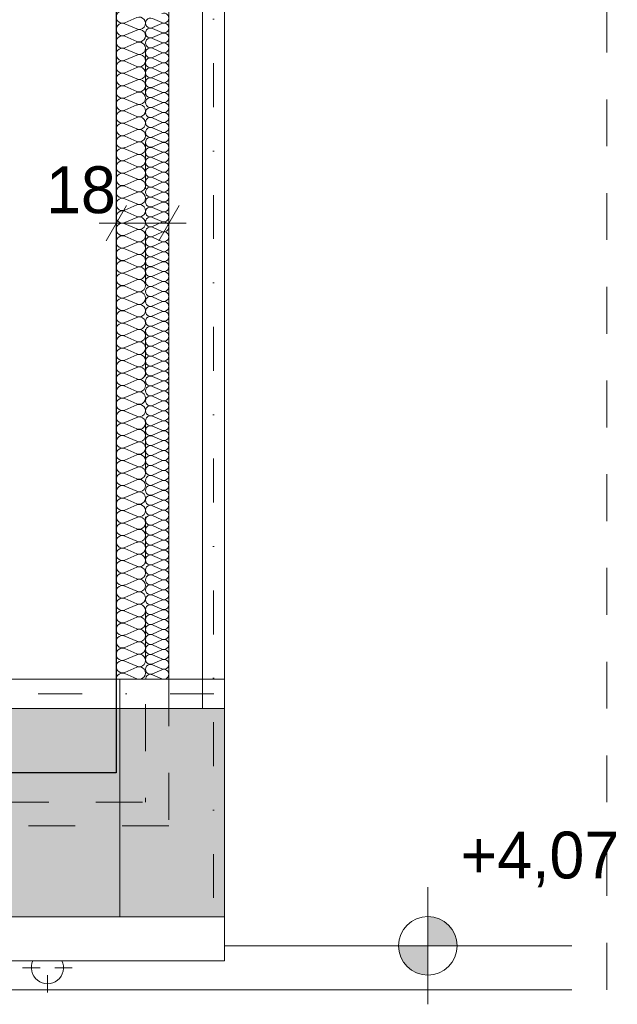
# Model space of a CAD drawing. Extents: x -613240 to -325500, y -25863 to 152403.
# Tile 197 of 254: x -415025 to -412984, y 94123 to 97485. Entities that reach past the tile are written whole.
import ezdxf

# ---------------------------------------------------------------- set-up
doc = ezdxf.new("R2010")
doc.units = 0
doc.header["$MEASUREMENT"] = 0
for name, pattern in [('Dot & Dashed', [450, 150, -150, 0, -150]), ('Hidden Line', [50, 25, -25]), ('Przerywana', [320, 160, -160])]:
    doc.linetypes.add(name, pattern=pattern)
for name, color, linetype, lineweight, true_color in [('Arch dachowki_Nr_Pióra__81', 7, 'Continuous', 9, 0x6a6a6a), ('Arch ocieplenie_Nr_Pióra__44', 7, 'Continuous', 13, 0x029e21), ('Arch wykończenie_Nr_Pióra__3', 7, 'Continuous', 18, 0xff6600), ('arch wypelnienia_Nr_Pióra__2', 7, 'Continuous', 13, 0x7f7f7f), ('INWENT KONST. DREWNIANA_Nr_Pióra__2', 7, 'Continuous', 13, 0x7f7f7f), ('INWENT.ŚCIANY_Nr_Pióra__2', 7, 'Continuous', 13, 0x7f7f7f)]:
    doc.layers.add(name, color=color, linetype=linetype, lineweight=lineweight, true_color=true_color)
for name, color, linetype in [('Arch ocieplenie', 7, 'Continuous'), ('INWENT RZĘDNE', 7, 'Continuous'), ('INWENT WYMIARY', 7, 'Continuous')]:
    doc.layers.add(name, color=color, linetype=linetype)
for name, color, linetype, lineweight in [('INWENT DACH_Nr_Pióra__21', 7, 'Continuous', 9), ('INWENT KONST. DREWNIANA_Nr_Pióra__21', 7, 'Continuous', 9), ('INWENT OPISY_Nr_Pióra__21', 7, 'Continuous', 9), ('INWENT RURY SPUSTOWE_Nr_Pióra__21', 7, 'Continuous', 9), ('INWENT RZĘDNE_Nr_Pióra__21', 7, 'Continuous', 9), ('INWENT WYMIARY_Nr_Pióra__21', 7, 'Continuous', 9), ('INWENT.ŚCIANY_Nr_Pióra__1', 7, 'Continuous', 25)]:
    doc.layers.add(name, color=color, linetype=linetype, lineweight=lineweight)
doc.styles.add('GENERATED_STYLE_1', font='txt')
doc.styles.add('GENERATED_STYLE_2', font='txt')
doc.dimstyles.new('GENERATED_STYLE__2', dxfattribs={"dimtxt": 160.000002, "dimasz": 91.2, "dimexe": 0.18, "dimexo": 0, "dimgap": 0.09, "dimtad": 1, "dimtih": 1, "dimtoh": 1, "dimdec": 0, "dimlfac": 0.1, "dimzin": 0, "dimdsep": 46, "dimtxsty": 'GENERATED_STYLE_1', "dimblk": 'ARROWHEAD_2', "dimblk1": 'ARROWHEAD_2', "dimblk2": 'ARROWHEAD_2', "dimcen": 0.09, "dimclrd": 7, "dimclre": 7, "dimclrt": 7, "dimazin": 0, "dimtfac": 1, "dimtdec": 4, "dimtmove": 0, "dimatfit": 3, "dimfxl": 0, "dimtolj": 1, "dimtzin": 0, "dimarcsym": 0})

# ---------------------------------------------------------------- blocks, each defined once
blk = doc.blocks.new('Izolacja cieplna 14_213', base_point=(-414594.9, 95232.6))
at = {"layer": 'Arch ocieplenie_Nr_Pióra__44', "linetype": 'Continuous'}
for p, q in [((-414538.8, 97474.8), (-414571.1, 97489)), ((-414571.1, 97457.9), (-414538.8, 97472)), ((-414538.8, 97440.9), (-414571.1, 97455)), ((-414571.1, 97423.9), (-414538.8, 97438)), ((-414538.8, 97406.9), (-414571.1, 97421.1)), ((-414571.1, 97390), (-414538.8, 97404.1)), ((-414538.8, 97373), (-414571.1, 97387.1)), ((-414571.1, 97356), (-414538.8, 97370.1)), ((-414538.8, 97339), (-414571.1, 97353.2)), ((-414571.1, 97322.1), (-414538.8, 97336.2)), ((-414538.8, 97305.1), (-414571.1, 97319.2)), ((-414571.1, 97288.1), (-414538.8, 97302.2)), ((-414538.8, 97271.1), (-414571.1, 97285.3)), ((-414571.1, 97254.2), (-414538.8, 97268.3)), ((-414538.8, 97237.2), (-414571.1, 97251.3)), ((-414571.1, 97220.2), (-414538.8, 97234.3)), ((-414538.8, 97203.2), (-414571.1, 97217.4)), ((-414571.1, 97186.3), (-414538.8, 97200.4)), ((-414538.8, 97169.3), (-414571.1, 97183.4)), ((-414571.1, 97152.3), (-414538.8, 97166.4)), ((-414538.8, 97135.3), (-414571.1, 97149.5)), ((-414571.1, 97118.4), (-414538.8, 97132.5)), ((-414538.8, 97101.4), (-414571.1, 97115.5)), ((-414571.1, 97084.4), (-414538.8, 97098.5)), ((-414538.8, 97067.4), (-414571.1, 97081.5)), ((-414571.1, 97050.4), (-414538.8, 97064.6)), ((-414538.8, 97033.5), (-414571.1, 97047.6)), ((-414571.1, 97016.5), (-414538.8, 97030.6)), ((-414538.8, 96999.5), (-414571.1, 97013.6)), ((-414571.1, 96982.5), (-414538.8, 96996.7)), ((-414538.8, 96965.6), (-414571.1, 96979.7)), ((-414571.1, 96948.6), (-414538.8, 96962.7)), ((-414538.8, 96931.6), (-414571.1, 96945.7)), ((-414571.1, 96914.6), (-414538.8, 96928.8)), ((-414538.8, 96897.7), (-414571.1, 96911.8)), ((-414571.1, 96880.7), (-414538.8, 96894.8)), ((-414538.8, 96863.7), (-414571.1, 96877.8)), ((-414571.1, 96846.7), (-414538.8, 96860.9)), ((-414538.8, 96829.8), (-414571.1, 96843.9)), ((-414571.1, 96812.8), (-414538.8, 96826.9)), ((-414538.8, 96795.8), (-414571.1, 96809.9)), ((-414571.1, 96778.8), (-414538.8, 96793)), ((-414538.8, 96761.9), (-414571.1, 96776)), ((-414571.1, 96744.9), (-414538.8, 96759)), ((-414538.8, 96727.9), (-414571.1, 96742)), ((-414571.1, 96710.9), (-414538.8, 96725.1)), ((-414538.8, 96694), (-414571.1, 96708.1)), ((-414571.1, 96677), (-414538.8, 96691.1)), ((-414538.8, 96660), (-414571.1, 96674.1)), ((-414571.1, 96643), (-414538.8, 96657.2)), ((-414538.8, 96626.1), (-414571.1, 96640.2)), ((-414571.1, 96609.1), (-414538.8, 96623.2)), ((-414538.8, 96592.1), (-414571.1, 96606.2)), ((-414571.1, 96575.1), (-414538.8, 96589.2)), ((-414538.8, 96558.1), (-414571.1, 96572.3)), ((-414571.1, 96541.2), (-414538.8, 96555.3)), ((-414538.8, 96524.2), (-414571.1, 96538.3)), ((-414571.1, 96507.2), (-414538.8, 96521.3)), ((-414538.8, 96490.2), (-414571.1, 96504.4)), ((-414571.1, 96473.3), (-414538.8, 96487.4)), ((-414538.8, 96456.3), (-414571.1, 96470.4)), ((-414571.1, 96439.3), (-414538.8, 96453.4)), ((-414538.8, 96422.3), (-414571.1, 96436.5)), ((-414571.1, 96405.4), (-414538.8, 96419.5)), ((-414538.8, 96388.4), (-414571.1, 96402.5)), ((-414571.1, 96371.4), (-414538.8, 96385.5)), ((-414538.8, 96354.4), (-414571.1, 96368.6)), ((-414571.1, 96337.5), (-414538.8, 96351.6)), ((-414538.8, 96320.5), (-414571.1, 96334.6)), ((-414571.1, 96303.5), (-414538.8, 96317.6)), ((-414538.8, 96286.5), (-414571.1, 96300.7)), ((-414571.1, 96269.6), (-414538.8, 96283.7)), ((-414538.8, 96252.6), (-414571.1, 96266.7)), ((-414571.1, 96235.6), (-414538.8, 96249.7)), ((-414538.8, 96218.6), (-414571.1, 96232.8)), ((-414571.1, 96201.7), (-414538.8, 96215.8)), ((-414538.8, 96184.7), (-414571.1, 96198.8)), ((-414571.1, 96167.7), (-414538.8, 96181.8)), ((-414538.8, 96150.7), (-414571.1, 96164.9)), ((-414571.1, 96133.8), (-414538.8, 96147.9)), ((-414538.8, 96116.8), (-414571.1, 96130.9)), ((-414571.1, 96099.8), (-414538.8, 96113.9)), ((-414538.8, 96082.8), (-414571.1, 96097)), ((-414571.1, 96065.9), (-414538.8, 96080)), ((-414538.8, 96048.9), (-414571.1, 96063)), ((-414571.1, 96031.9), (-414538.8, 96046)), ((-414538.8, 96014.9), (-414571.1, 96029)), ((-414571.1, 95997.9), (-414538.8, 96012.1)), ((-414538.8, 95981), (-414571.1, 95995.1)), ((-414571.1, 95964), (-414538.8, 95978.1)), ((-414538.8, 95947), (-414571.1, 95961.1)), ((-414571.1, 95930), (-414538.8, 95944.2)), ((-414538.8, 95913.1), (-414571.1, 95927.2)), ((-414571.1, 95896.1), (-414538.8, 95910.2)), ((-414538.8, 95879.1), (-414571.1, 95893.2)), ((-414571.1, 95862.1), (-414538.8, 95876.3)), ((-414538.8, 95845.2), (-414571.1, 95859.3)), ((-414571.1, 95828.2), (-414538.8, 95842.3)), ((-414538.8, 95811.2), (-414571.1, 95825.3)), ((-414571.1, 95794.2), (-414538.8, 95808.4)), ((-414538.8, 95777.3), (-414571.1, 95791.4)), ((-414571.1, 95760.3), (-414538.8, 95774.4)), ((-414538.8, 95743.3), (-414571.1, 95757.4)), ((-414571.1, 95726.3), (-414538.8, 95740.5)), ((-414538.8, 95709.4), (-414571.1, 95723.5)), ((-414571.1, 95692.4), (-414538.8, 95706.5)), ((-414538.8, 95675.4), (-414571.1, 95689.5)), ((-414571.1, 95658.4), (-414538.8, 95672.6)), ((-414538.8, 95641.5), (-414571.1, 95655.6)), ((-414571.1, 95624.5), (-414538.8, 95638.6)), ((-414538.8, 95607.5), (-414571.1, 95621.6)), ((-414571.1, 95590.5), (-414538.8, 95604.7)), ((-414538.8, 95573.6), (-414571.1, 95587.7)), ((-414571.1, 95556.6), (-414538.8, 95570.7)), ((-414538.8, 95539.6), (-414571.1, 95553.7)), ((-414571.1, 95522.6), (-414538.8, 95536.7)), ((-414538.8, 95505.6), (-414571.1, 95519.8)), ((-414571.1, 95488.7), (-414538.8, 95502.8)), ((-414538.8, 95471.7), (-414571.1, 95485.8)), ((-414571.1, 95454.7), (-414538.8, 95468.8)), ((-414538.8, 95437.7), (-414571.1, 95451.9)), ((-414571.1, 95420.8), (-414538.8, 95434.9)), ((-414538.8, 95403.8), (-414571.1, 95417.9)), ((-414571.1, 95386.8), (-414538.8, 95400.9)), ((-414538.8, 95369.8), (-414571.1, 95384)), ((-414571.1, 95352.9), (-414538.8, 95367)), ((-414538.8, 95335.9), (-414571.1, 95350)), ((-414571.1, 95318.9), (-414538.8, 95333)), ((-414538.8, 95301.9), (-414571.1, 95316.1)), ((-414571.1, 95285), (-414538.8, 95299.1)), ((-414538.8, 95268), (-414571.1, 95282.1)), ((-414571.1, 95251), (-414538.8, 95265.1)), ((-414538.8, 95234), (-414571.1, 95248.2))]:
    blk.add_line(p, q, dxfattribs=at)
for centre, start_param, end_param in [((-414532, 97490.4), 1.158003, 5.125183), ((-414577.9, 97473.4), 4.299595, 8.266774), ((-414532, 97456.4), 1.158003, 5.125183), ((-414577.9, 97439.5), 4.299595, 8.266774), ((-414532, 97422.5), 1.158003, 5.125183), ((-414577.9, 97405.5), 4.299595, 8.266774), ((-414532, 97388.5), 1.158003, 5.125183), ((-414577.9, 97371.6), 4.299595, 8.266774), ((-414532, 97354.6), 1.158003, 5.125183), ((-414577.9, 97337.6), 4.299595, 8.266774), ((-414532, 97320.6), 1.158003, 5.125183), ((-414577.9, 97303.7), 4.299595, 8.266774), ((-414532, 97286.7), 1.158003, 5.125183), ((-414577.9, 97269.7), 4.299595, 8.266774), ((-414532, 97252.7), 1.158003, 5.125183), ((-414577.9, 97235.8), 4.299595, 8.266774), ((-414532, 97218.8), 1.158003, 5.125183), ((-414577.9, 97201.8), 4.299595, 8.266774), ((-414532, 97184.8), 1.158003, 5.125183), ((-414577.9, 97167.9), 4.299595, 8.266774), ((-414577.9, 97133.9), 4.299595, 8.266774), ((-414532, 97150.9), 1.158003, 5.125183), ((-414577.9, 97099.9), 4.299595, 8.266774), ((-414532, 97116.9), 1.158003, 5.125183), ((-414577.9, 97066), 4.299595, 8.266774), ((-414532, 97083), 1.158003, 5.125183), ((-414577.9, 97032), 4.299595, 8.266774), ((-414532, 97049), 1.158003, 5.125183), ((-414577.9, 96998.1), 4.299595, 8.266774), ((-414532, 97015.1), 1.158003, 5.125183), ((-414577.9, 96964.1), 4.299595, 8.266774), ((-414532, 96981.1), 1.158003, 5.125183), ((-414577.9, 96930.2), 4.299595, 8.266774), ((-414532, 96947.2), 1.158003, 5.125183), ((-414577.9, 96896.2), 4.299595, 8.266774), ((-414532, 96913.2), 1.158003, 5.125183), ((-414577.9, 96862.3), 4.299595, 8.266774), ((-414532, 96879.3), 1.158003, 5.125183), ((-414577.9, 96828.3), 4.299595, 8.266774), ((-414532, 96845.3), 1.158003, 5.125183), ((-414577.9, 96794.4), 4.299595, 8.266774), ((-414532, 96811.4), 1.158003, 5.125183), ((-414577.9, 96760.4), 4.299595, 8.266774), ((-414532, 96777.4), 1.158003, 5.125183), ((-414577.9, 96726.5), 4.299595, 8.266774), ((-414532, 96743.5), 1.158003, 5.125183), ((-414577.9, 96692.5), 4.299595, 8.266774), ((-414532, 96709.5), 1.158003, 5.125183), ((-414577.9, 96658.6), 4.299595, 8.266774), ((-414532, 96675.6), 1.158003, 5.125183), ((-414577.9, 96624.6), 4.299595, 8.266774), ((-414532, 96641.6), 1.158003, 5.125183), ((-414577.9, 96590.7), 4.299595, 8.266774), ((-414532, 96607.7), 1.158003, 5.125183), ((-414577.9, 96556.7), 4.299595, 8.266774), ((-414532, 96573.7), 1.158003, 5.125183), ((-414577.9, 96522.8), 4.299595, 8.266774), ((-414532, 96539.7), 1.158003, 5.125183), ((-414577.9, 96488.8), 4.299595, 8.266774), ((-414532, 96505.8), 1.158003, 5.125183), ((-414577.9, 96454.9), 4.299595, 8.266774), ((-414532, 96471.8), 1.158003, 5.125183), ((-414577.9, 96420.9), 4.299595, 8.266774), ((-414532, 96437.9), 1.158003, 5.125183), ((-414577.9, 96387), 4.299595, 8.266774), ((-414532, 96403.9), 1.158003, 5.125183), ((-414577.9, 96353), 4.299595, 8.266774), ((-414532, 96370), 1.158003, 5.125183), ((-414577.9, 96319.1), 4.299595, 8.266774), ((-414532, 96336), 1.158003, 5.125183), ((-414577.9, 96285.1), 4.299595, 8.266774), ((-414532, 96302.1), 1.158003, 5.125183), ((-414577.9, 96251.2), 4.299595, 8.266774), ((-414532, 96268.1), 1.158003, 5.125183), ((-414577.9, 96217.2), 4.299595, 8.266774), ((-414532, 96234.2), 1.158003, 5.125183), ((-414577.9, 96183.3), 4.299595, 8.266774), ((-414532, 96200.2), 1.158003, 5.125183), ((-414577.9, 96149.3), 4.299595, 8.266774), ((-414532, 96166.3), 1.158003, 5.125183), ((-414577.9, 96115.4), 4.299595, 8.266774), ((-414532, 96132.3), 1.158003, 5.125183), ((-414577.9, 96081.4), 4.299595, 8.266774), ((-414532, 96098.4), 1.158003, 5.125183), ((-414577.9, 96047.4), 4.299595, 8.266774), ((-414532, 96064.4), 1.158003, 5.125183), ((-414577.9, 96013.5), 4.299595, 8.266774), ((-414532, 96030.5), 1.158003, 5.125183), ((-414577.9, 95979.5), 4.299595, 8.266774), ((-414532, 95996.5), 1.158003, 5.125183), ((-414577.9, 95945.6), 4.299595, 8.266774), ((-414532, 95962.6), 1.158003, 5.125183), ((-414577.9, 95911.6), 4.299595, 8.266774), ((-414532, 95928.6), 1.158003, 5.125183), ((-414577.9, 95877.7), 4.299595, 8.266774), ((-414532, 95894.7), 1.158003, 5.125183), ((-414577.9, 95843.7), 4.299595, 8.266774), ((-414532, 95860.7), 1.158003, 5.125183), ((-414577.9, 95809.8), 4.299595, 8.266774), ((-414532, 95826.8), 1.158003, 5.125183), ((-414577.9, 95775.8), 4.299595, 8.266774), ((-414532, 95792.8), 1.158003, 5.125183), ((-414577.9, 95741.9), 4.299595, 8.266774), ((-414532, 95758.9), 1.158003, 5.125183), ((-414577.9, 95707.9), 4.299595, 8.266774), ((-414532, 95724.9), 1.158003, 5.125183), ((-414577.9, 95674), 4.299595, 8.266774), ((-414532, 95691), 1.158003, 5.125183), ((-414577.9, 95640), 4.299595, 8.266774), ((-414532, 95657), 1.158003, 5.125183), ((-414577.9, 95606.1), 4.299595, 8.266774), ((-414532, 95623.1), 1.158003, 5.125183), ((-414577.9, 95572.1), 4.299595, 8.266774), ((-414532, 95589.1), 1.158003, 5.125183), ((-414577.9, 95538.2), 4.299595, 8.266774), ((-414532, 95555.2), 1.158003, 5.125183), ((-414577.9, 95504.2), 4.299595, 8.266774), ((-414532, 95521.2), 1.158003, 5.125183), ((-414577.9, 95470.3), 4.299595, 8.266774), ((-414532, 95487.2), 1.158003, 5.125183), ((-414577.9, 95436.3), 4.299595, 8.266774), ((-414532, 95453.3), 1.158003, 5.125183), ((-414532, 95419.3), 1.158003, 5.125183), ((-414577.9, 95402.4), 4.299595, 8.266774), ((-414532, 95385.4), 1.158003, 5.125183), ((-414577.9, 95368.4), 4.299595, 8.266774), ((-414532, 95351.4), 1.158003, 5.125183), ((-414577.9, 95334.5), 4.299595, 8.266774), ((-414532, 95317.5), 1.158003, 5.125183), ((-414577.9, 95300.5), 4.299595, 8.266774), ((-414532, 95283.5), 1.158003, 5.125183), ((-414577.9, 95266.6), 4.299595, 8.266774), ((-414532, 95249.6), 1.158003, 5.125183), ((-414577.9, 95232.6), 4.299596, 6.283185)]:
    blk.add_ellipse(centre, major_axis=(-17, 0), ratio=0.997733, start_param=start_param, end_param=end_param, dxfattribs=at)
blk = doc.blocks.new('Izolacja cieplna 14_214', base_point=(-414694.9, 101547.6))
at = {"layer": 'Arch ocieplenie_Nr_Pióra__44', "linetype": 'Continuous'}
for p, q in [((-414624.7, 97492.3), (-414665.2, 97474.5)), ((-414665.2, 97470.9), (-414624.7, 97453.2)), ((-414624.7, 97449.6), (-414665.2, 97431.9)), ((-414665.2, 97428.3), (-414624.7, 97410.5)), ((-414624.7, 97406.9), (-414665.2, 97389.2)), ((-414665.2, 97385.6), (-414624.7, 97367.8)), ((-414624.7, 97364.3), (-414665.2, 97346.5)), ((-414665.2, 97342.9), (-414624.7, 97325.2)), ((-414624.7, 97321.6), (-414665.2, 97303.8)), ((-414665.2, 97300.3), (-414624.7, 97282.5)), ((-414624.7, 97278.9), (-414665.2, 97261.2)), ((-414665.2, 97257.6), (-414624.7, 97239.8)), ((-414624.7, 97236.3), (-414665.2, 97218.5)), ((-414665.2, 97214.9), (-414624.7, 97197.2)), ((-414624.7, 97193.6), (-414665.2, 97175.8)), ((-414665.2, 97172.3), (-414624.7, 97154.5)), ((-414624.7, 97150.9), (-414665.2, 97133.2)), ((-414665.2, 97129.6), (-414624.7, 97111.8)), ((-414624.7, 97108.3), (-414665.2, 97090.5)), ((-414665.2, 97086.9), (-414624.7, 97069.2)), ((-414624.7, 97065.6), (-414665.2, 97047.8)), ((-414665.2, 97044.2), (-414624.7, 97026.5)), ((-414624.7, 97022.9), (-414665.2, 97005.2)), ((-414665.2, 97001.6), (-414624.7, 96983.8)), ((-414624.7, 96980.2), (-414665.2, 96962.5)), ((-414665.2, 96958.9), (-414624.7, 96941.2)), ((-414624.7, 96937.6), (-414665.2, 96919.8)), ((-414665.2, 96916.2), (-414624.7, 96898.5)), ((-414624.7, 96894.9), (-414665.2, 96877.2)), ((-414665.2, 96873.6), (-414624.7, 96855.8)), ((-414624.7, 96852.2), (-414665.2, 96834.5)), ((-414665.2, 96830.9), (-414624.7, 96813.2)), ((-414624.7, 96809.6), (-414665.2, 96791.8)), ((-414665.2, 96788.2), (-414624.7, 96770.5)), ((-414624.7, 96766.9), (-414665.2, 96749.2)), ((-414665.2, 96745.6), (-414624.7, 96727.8)), ((-414624.7, 96724.2), (-414665.2, 96706.5)), ((-414665.2, 96702.9), (-414624.7, 96685.1)), ((-414624.7, 96681.6), (-414665.2, 96663.8)), ((-414665.2, 96660.2), (-414624.7, 96642.5)), ((-414624.7, 96638.9), (-414665.2, 96621.1)), ((-414665.2, 96617.6), (-414624.7, 96599.8)), ((-414624.7, 96596.2), (-414665.2, 96578.5)), ((-414665.2, 96574.9), (-414624.7, 96557.1)), ((-414624.7, 96553.6), (-414665.2, 96535.8)), ((-414665.2, 96532.2), (-414624.7, 96514.5)), ((-414624.7, 96510.9), (-414665.2, 96493.1)), ((-414665.2, 96489.6), (-414624.7, 96471.8)), ((-414624.7, 96468.2), (-414665.2, 96450.5)), ((-414665.2, 96446.9), (-414624.7, 96429.1)), ((-414624.7, 96425.5), (-414665.2, 96407.8)), ((-414665.2, 96404.2), (-414624.7, 96386.5)), ((-414624.7, 96382.9), (-414665.2, 96365.1)), ((-414665.2, 96361.5), (-414624.7, 96343.8)), ((-414624.7, 96340.2), (-414665.2, 96322.5)), ((-414665.2, 96318.9), (-414624.7, 96301.1)), ((-414624.7, 96297.5), (-414665.2, 96279.8)), ((-414665.2, 96276.2), (-414624.7, 96258.5)), ((-414624.7, 96254.9), (-414665.2, 96237.1)), ((-414665.2, 96233.5), (-414624.7, 96215.8)), ((-414624.7, 96212.2), (-414665.2, 96194.5)), ((-414665.2, 96190.9), (-414624.7, 96173.1)), ((-414624.7, 96169.5), (-414665.2, 96151.8)), ((-414665.2, 96148.2), (-414624.7, 96130.5)), ((-414624.7, 96126.9), (-414665.2, 96109.1)), ((-414665.2, 96105.5), (-414624.7, 96087.8)), ((-414624.7, 96084.2), (-414665.2, 96066.4)), ((-414665.2, 96062.9), (-414624.7, 96045.1)), ((-414624.7, 96041.5), (-414665.2, 96023.8)), ((-414665.2, 96020.2), (-414624.7, 96002.4)), ((-414624.7, 95998.9), (-414665.2, 95981.1)), ((-414665.2, 95977.5), (-414624.7, 95959.8)), ((-414624.7, 95956.2), (-414665.2, 95938.4)), ((-414665.2, 95934.9), (-414624.7, 95917.1)), ((-414624.7, 95913.5), (-414665.2, 95895.8)), ((-414665.2, 95892.2), (-414624.7, 95874.4)), ((-414624.7, 95870.9), (-414665.2, 95853.1)), ((-414665.2, 95849.5), (-414624.7, 95831.8)), ((-414624.7, 95828.2), (-414665.2, 95810.4)), ((-414665.2, 95806.8), (-414624.7, 95789.1)), ((-414624.7, 95785.5), (-414665.2, 95767.8)), ((-414665.2, 95764.2), (-414624.7, 95746.4)), ((-414624.7, 95742.8), (-414665.2, 95725.1)), ((-414665.2, 95721.5), (-414624.7, 95703.8)), ((-414624.7, 95700.2), (-414665.2, 95682.4)), ((-414665.2, 95678.8), (-414624.7, 95661.1)), ((-414624.7, 95657.5), (-414665.2, 95639.8)), ((-414665.2, 95636.2), (-414624.7, 95618.4)), ((-414624.7, 95614.8), (-414665.2, 95597.1)), ((-414665.2, 95593.5), (-414624.7, 95575.8)), ((-414624.7, 95572.2), (-414665.2, 95554.4)), ((-414665.2, 95550.8), (-414624.7, 95533.1)), ((-414624.7, 95529.5), (-414665.2, 95511.8)), ((-414665.2, 95508.2), (-414624.7, 95490.4)), ((-414624.7, 95486.8), (-414665.2, 95469.1)), ((-414665.2, 95465.5), (-414624.7, 95447.7)), ((-414624.7, 95444.2), (-414665.2, 95426.4)), ((-414665.2, 95422.8), (-414624.7, 95405.1)), ((-414624.7, 95401.5), (-414665.2, 95383.7)), ((-414665.2, 95380.2), (-414624.7, 95362.4)), ((-414624.7, 95358.8), (-414665.2, 95341.1)), ((-414665.2, 95337.5), (-414624.7, 95319.7)), ((-414624.7, 95316.2), (-414665.2, 95298.4)), ((-414665.2, 95294.8), (-414624.7, 95277.1)), ((-414624.7, 95273.5), (-414665.2, 95255.7)), ((-414665.2, 95252.2), (-414624.7, 95234.4))]:
    blk.add_line(p, q, dxfattribs=at)
for centre, start_param, end_param in [((-414673.7, 97494.1), 2.7288, 6.695979), ((-414673.7, 97451.4), 2.7288, 6.695979), ((-414616.2, 97472.7), 5.870392, 9.837571), ((-414616.2, 97430.1), 5.870392, 9.837571), ((-414673.7, 97408.7), 2.7288, 6.695979), ((-414616.2, 97387.4), 5.870392, 9.837571), ((-414673.7, 97366.1), 2.7288, 6.695979), ((-414673.7, 97323.4), 2.7288, 6.695979), ((-414616.2, 97344.7), 5.870392, 9.837571), ((-414673.7, 97280.7), 2.7288, 6.695979), ((-414616.2, 97302.1), 5.870392, 9.837571), ((-414616.2, 97259.4), 5.870392, 9.837571), ((-414673.7, 97238.1), 2.7288, 6.695979), ((-414616.2, 97216.7), 5.870392, 9.837571), ((-414673.7, 97195.4), 2.7288, 6.695979), ((-414673.7, 97152.7), 2.7288, 6.695979), ((-414616.2, 97174), 5.870392, 9.837571), ((-414616.2, 97131.4), 5.870392, 9.837571), ((-414673.7, 97110), 2.7288, 6.695979), ((-414616.2, 97088.7), 5.870392, 9.837571), ((-414673.7, 97067.4), 2.7288, 6.695979), ((-414616.2, 97046), 5.870392, 9.837571), ((-414673.7, 97024.7), 2.7288, 6.695979), ((-414673.7, 96982), 2.7288, 6.695979), ((-414616.2, 97003.4), 5.870392, 9.837571), ((-414616.2, 96960.7), 5.870392, 9.837571), ((-414673.7, 96939.4), 2.7288, 6.695979), ((-414616.2, 96918), 5.870392, 9.837571), ((-414673.7, 96896.7), 2.7288, 6.695979), ((-414673.7, 96854), 2.7288, 6.695979), ((-414616.2, 96875.4), 5.870392, 9.837571), ((-414673.7, 96811.4), 2.7288, 6.695979), ((-414616.2, 96832.7), 5.870392, 9.837571), ((-414616.2, 96790), 5.870392, 9.837571), ((-414673.7, 96768.7), 2.7288, 6.695979), ((-414616.2, 96747.4), 5.870392, 9.837571), ((-414673.7, 96726), 2.7288, 6.695979), ((-414673.7, 96683.4), 2.7288, 6.695979), ((-414616.2, 96704.7), 5.870392, 9.837571), ((-414616.2, 96662), 5.870392, 9.837571), ((-414673.7, 96640.7), 2.7288, 6.695979), ((-414616.2, 96619.4), 5.870392, 9.837571), ((-414673.7, 96598), 2.7288, 6.695979), ((-414616.2, 96576.7), 5.870392, 9.837571), ((-414673.7, 96555.3), 2.7288, 6.695979), ((-414673.7, 96512.7), 2.7288, 6.695979), ((-414616.2, 96534), 5.870392, 9.837571), ((-414616.2, 96491.3), 5.870392, 9.837571), ((-414673.7, 96470), 2.7288, 6.695979), ((-414616.2, 96448.7), 5.870392, 9.837571), ((-414673.7, 96427.3), 2.7288, 6.695979), ((-414673.7, 96384.7), 2.7288, 6.695979), ((-414616.2, 96406), 5.870392, 9.837571), ((-414673.7, 96342), 2.7288, 6.695979), ((-414616.2, 96363.3), 5.870392, 9.837571), ((-414616.2, 96320.7), 5.870392, 9.837571), ((-414673.7, 96299.3), 2.7288, 6.695979), ((-414616.2, 96278), 5.870392, 9.837571), ((-414673.7, 96256.7), 2.7288, 6.695979), ((-414673.7, 96214), 2.7288, 6.695979), ((-414616.2, 96235.3), 5.870392, 9.837571), ((-414673.7, 96171.3), 2.7288, 6.695979), ((-414616.2, 96192.7), 5.870392, 9.837571), ((-414616.2, 96150), 5.870392, 9.837571), ((-414673.7, 96128.7), 2.7288, 6.695979), ((-414616.2, 96107.3), 5.870392, 9.837571), ((-414673.7, 96086), 2.7288, 6.695979), ((-414673.7, 96043.3), 2.7288, 6.695979), ((-414616.2, 96064.7), 5.870392, 9.837571), ((-414616.2, 96022), 5.870392, 9.837571), ((-414673.7, 96000.7), 2.7288, 6.695979), ((-414616.2, 95979.3), 5.870392, 9.837571), ((-414673.7, 95958), 2.7288, 6.695979), ((-414616.2, 95936.6), 5.870392, 9.837571), ((-414673.7, 95915.3), 2.7288, 6.695979), ((-414673.7, 95872.6), 2.7288, 6.695979), ((-414616.2, 95894), 5.870392, 9.837571), ((-414616.2, 95851.3), 5.870392, 9.837571), ((-414673.7, 95830), 2.7288, 6.695979), ((-414616.2, 95808.6), 5.870392, 9.837571), ((-414673.7, 95787.3), 2.7288, 6.695979), ((-414673.7, 95744.6), 2.7288, 6.695979), ((-414616.2, 95766), 5.870392, 9.837571), ((-414673.7, 95702), 2.7288, 6.695979), ((-414616.2, 95723.3), 5.870392, 9.837571), ((-414616.2, 95680.6), 5.870392, 9.837571), ((-414673.7, 95659.3), 2.7288, 6.695979), ((-414616.2, 95638), 5.870392, 9.837571), ((-414673.7, 95616.6), 2.7288, 6.695979), ((-414673.7, 95574), 2.7288, 6.695979), ((-414616.2, 95595.3), 5.870392, 9.837571), ((-414616.2, 95552.6), 5.870392, 9.837571), ((-414673.7, 95531.3), 2.7288, 6.695979), ((-414616.2, 95510), 5.870392, 9.837571), ((-414673.7, 95488.6), 2.7288, 6.695979), ((-414616.2, 95467.3), 5.870392, 9.837571), ((-414673.7, 95446), 2.7288, 6.695979), ((-414673.7, 95403.3), 2.7288, 6.695979), ((-414616.2, 95424.6), 5.870392, 9.837571), ((-414616.2, 95382), 5.870392, 9.837571), ((-414673.7, 95360.6), 2.7288, 6.695979), ((-414616.2, 95339.3), 5.870392, 9.837571), ((-414673.7, 95317.9), 2.7288, 6.695979), ((-414673.7, 95275.3), 2.7288, 6.695979), ((-414616.2, 95296.6), 5.870392, 9.837571), ((-414673.7, 95232.6), 2.7288, 4.712389), ((-414616.2, 95253.9), 5.870392, 9.837571)]:
    blk.add_ellipse(centre, major_axis=(0, -21.3), ratio=0.996876, start_param=start_param, end_param=end_param, dxfattribs=at)
blk = doc.blocks.new('*D768')
at = {"layer": 'INWENT WYMIARY_Nr_Pióra__21', "linetype": 'Continuous'}
for p, q in [((-414694.9, 96699.9), (-414694.9, 96879.9)), ((-414514.9, 96699.9), (-414514.9, 96879.9)), ((-414660.3, 96849.9), (-414729.6, 96729.9)), ((-414549.6, 96729.9), (-414480.3, 96849.9)), ((-414753.6, 96789.9), (-414694.9, 96789.9)), ((-414694.9, 96789.9), (-414514.9, 96789.9)), ((-414514.9, 96789.9), (-414456.3, 96789.9))]:
    blk.add_line(p, q, dxfattribs=at)
at = {"layer": 'INWENT WYMIARY_Nr_Pióra__21', "insert": (-414934.4, 96821.9), "char_height": 160, "attachment_point": 7, "style": 'GENERATED_STYLE_1'}
blk.add_mtext('{18}', dxfattribs=at)
blk = doc.blocks.new('ARROWHEAD_2')
at = {"color": 0, "linetype": 'Continuous', "lineweight": 0}
for p, q in [((-0.378, -0.655), (0.378, 0.655)), ((0, 0), (-1, 0))]:
    blk.add_line(p, q, dxfattribs=at)
blk = doc.blocks.new('Koty wysokościowe_35', base_point=(-413630.6, 94322.6))
at = {"layer": 'INWENT RZĘDNE_Nr_Pióra__21', "linetype": 'Continuous'}
for points in [[(-413630.6, 94322.6), (-413530.6, 94322.6), (-413538.2, 94360.9), (-413559.9, 94393.3), (-413592.4, 94415), (-413630.6, 94422.6)], [(-413630.6, 94322.6), (-413730.6, 94322.6), (-413723, 94284.3), (-413701.3, 94251.9), (-413668.9, 94230.2), (-413630.6, 94222.6)]]:
    blk.add_hatch(color=256, dxfattribs=at).paths.add_polyline_path(points, flags=0)
for p, q in [((-413630.6, 94122.6), (-413630.6, 94522.6)), ((-413830.6, 94322.6), (-413430.6, 94322.6))]:
    blk.add_line(p, q, dxfattribs=at)
blk.add_circle((-413630.6, 94322.6), 100, dxfattribs=at)
at = {"layer": 'INWENT RZĘDNE_Nr_Pióra__21', "insert": (-413518.9, 94522.6), "char_height": 160, "attachment_point": 7, "style": 'GENERATED_STYLE_2'}
blk.add_mtext('{+4,07}', dxfattribs=at)

msp = doc.modelspace()

# ---------------------------------------------------------------- hatches: boundary and pattern name
at = {"layer": 'arch wypelnienia_Nr_Pióra__2', "linetype": 'Continuous', "lineweight": 0, "true_color": 0x1f1f1f}
msp.add_hatch(color=250, dxfattribs=at).paths.add_polyline_path([(-430714.9, 94421.6), (-414324.9, 94421.6), (-414324.9, 95132.6), (-430714.9, 95132.6)], flags=0)

# ---------------------------------------------------------------- linework, layer by layer
at = {"layer": 'Arch dachowki_Nr_Pióra__81', "linetype": 'Continuous'}
msp.add_line((-414682.4, 94421.6), (-414682.4, 95232.6), dxfattribs=at)
at = {"layer": 'Arch wykończenie_Nr_Pióra__3', "linetype": 'Continuous'}
msp.add_line((-414514.9, 101547.6), (-414514.9, 95232.6), dxfattribs=at)
at = {"layer": 'Arch wykończenie_Nr_Pióra__3', "linetype": 'Przerywana'}
for p, q in [((-414514.9, 95232.6), (-414514.9, 94732.6)), ((-414514.9, 94732.6), (-430484.9, 94732.6))]:
    msp.add_line(p, q, dxfattribs=at)
at = {"layer": 'INWENT DACH_Nr_Pióra__21', "linetype": 'Hidden Line'}
msp.add_line((-414324.9, 95132.6), (-414324.9, 99002.6), dxfattribs=at)
at = {"layer": 'INWENT DACH_Nr_Pióra__21', "linetype": 'Continuous'}
for p, q in [((-414324.9, 95232.6), (-414324.9, 94421.6)), ((-414324.9, 94421.6), (-430714.9, 94421.6)), ((-414324.9, 94322.6), (-413139.4, 94322.6)), ((-414954.9, 94247.6), (-415014.9, 94247.6)), ((-414904.9, 94247.6), (-414844.9, 94247.6)), ((-414929.9, 94222.6), (-414929.9, 94162.6)), ((-415244.9, 94172.6), (-413139.4, 94172.6))]:
    msp.add_line(p, q, dxfattribs=at)
msp.add_arc((-414929.9, 94247.6), 55, 154.1773, 25.8227, dxfattribs=at)
at = {"layer": 'INWENT KONST. DREWNIANA_Nr_Pióra__2', "linetype": 'Continuous'}
for p, q in [((-414399.9, 95132.6), (-414399.9, 99002.6)), ((-414324.9, 95132.6), (-414324.9, 99002.6))]:
    msp.add_line(p, q, dxfattribs=at)
at = {"layer": 'INWENT KONST. DREWNIANA_Nr_Pióra__21', "linetype": 'Dot & Dashed'}
for p, q in [((-414362.4, 94485.7), (-414362.4, 99002.6)), ((-430714.9, 95182.6), (-414324.9, 95182.6))]:
    msp.add_line(p, q, dxfattribs=at)
at = {"layer": 'INWENT KONST. DREWNIANA_Nr_Pióra__21', "linetype": 'Continuous'}
for p, q in [((-430714.9, 95232.6), (-414324.9, 95232.6)), ((-430714.9, 95132.6), (-414324.9, 95132.6))]:
    msp.add_line(p, q, dxfattribs=at)
at = {"layer": 'INWENT OPISY_Nr_Pióra__21', "linetype": 'Przerywana'}
msp.add_line((-413019.4, 94172.6), (-413019.4, 109552.6), dxfattribs=at)
at = {"layer": 'INWENT RURY SPUSTOWE_Nr_Pióra__21', "linetype": 'Continuous'}
for p, q in [((-414324.9, 94421.6), (-414324.9, 94271.6)), ((-414324.9, 94271.6), (-430714.9, 94271.6))]:
    msp.add_line(p, q, dxfattribs=at)
at = {"layer": 'INWENT.ŚCIANY_Nr_Pióra__1', "linetype": 'Continuous'}
for p, q in [((-414694.9, 100332.6), (-414694.9, 94912.6)), ((-414694.9, 94912.6), (-415204.9, 94912.6))]:
    msp.add_line(p, q, dxfattribs=at)
at = {"layer": 'INWENT.ŚCIANY_Nr_Pióra__2', "linetype": 'Przerywana'}
for p in [(-414594.9, 101547.6), (-430444.9, 94812.6)]:
    msp.add_line(p, (-414594.9, 94812.6), dxfattribs=at)

# ---------------------------------------------------------------- block references
at = {"layer": 'Arch ocieplenie', "color": 104, "linetype": 'Continuous', "lineweight": 13, "true_color": 0x029e21}
for name, p in [('Izolacja cieplna 14_214', (-414694.9, 101547.6)), ('Izolacja cieplna 14_213', (-414594.9, 95232.6))]:
    msp.add_blockref(name, p, dxfattribs=at)
at = {"layer": 'INWENT RZĘDNE'}
msp.add_blockref('Koty wysokościowe_35', (-413630.6, 94322.6), dxfattribs=at)

# ---------------------------------------------------------------- dimensions: what is measured, and where the dimension line sits
at = {"layer": 'INWENT WYMIARY', "linetype": 'Continuous'}
dim = msp.add_linear_dim(base=(-414694.9, 96789.9), p1=(-414694.9, 97481.1), p2=(-414514.9, 97459.6), dimstyle='GENERATED_STYLE__2', dxfattribs=at)
dim.commit()
dim.dimension.update_dxf_attribs({"geometry": '*D768', "text_midpoint": (-414813, 96901.9)})

doc.saveas('drawing.dxf')
